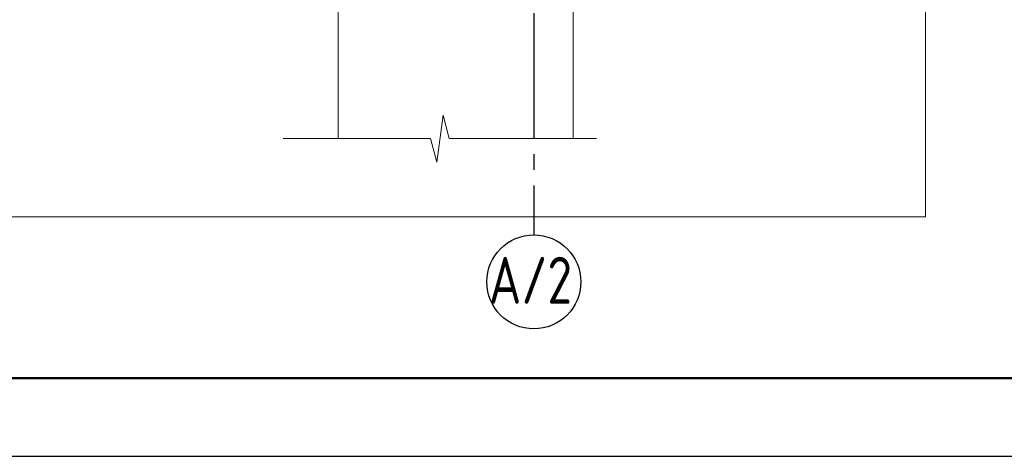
# Model space of a CAD drawing. Header units: millimetres. Extents: x 0 to 42000, y 0 to 29700.
# Tile 5 of 18: x 14975 to 21261, y 0 to 2789. Entities that reach past the tile are written whole.
import ezdxf

# ---------------------------------------------------------------- set-up
doc = ezdxf.new("R2010")
doc.units = ezdxf.units.MM
doc.linetypes.add('______5', pattern=[1100, 800, -100, 100, -100])
doc.layers.add('Standard', color=7, linetype='Continuous', lineweight=25)
doc.layers.add('Примечания', color=7, linetype='Continuous', lineweight=13)
doc.layers.add('Оси', color=7, linetype='______5')
doc.styles.add('ISOCPEUR', font='txt')

msp = doc.modelspace()

# ---------------------------------------------------------------- linework, layer by layer
at = {"layer": 'Standard', "color": 7, "linetype": 'Continuous', "lineweight": 18, "transparency": 33554687}
for p, q in [((17007.6, 3030.1), (17007.6, 2030.1)), ((18507.6, 3030.1), (18507.6, 2030.1))]:
    msp.add_line(p, q, dxfattribs=at)
at = {"layer": 'Standard', "color": 7, "linetype": 'Continuous', "lineweight": 25, "transparency": 33554687}
msp.add_lwpolyline([(0, 0), (42000, 0), (42000, 29700), (0, 29700), (0, 0)], close=True, dxfattribs=at)
at = {"layer": 'Standard', "color": 7, "linetype": 'Continuous', "lineweight": 50, "transparency": 33554687}
msp.add_lwpolyline([(2000, 29200), (41500, 29200), (41500, 500), (2000, 500), (2000, 29200)], close=True, dxfattribs=at)
at = {"layer": 'Standard', "color": 7, "linetype": 'Continuous', "lineweight": 13, "transparency": 33554687}
msp.add_lwpolyline([(23000, 29200), (2000, 29200), (2000, 500), (23000, 500), (23000, 29200)], dxfattribs=at)
at = {"layer": 'Standard', "color": 254, "linetype": 'Continuous', "lineweight": 13, "true_color": 0xc4c4ff, "transparency": 33554687}
msp.add_lwpolyline([(14507.6, 1530.1), (20757.6, 1530.1), (20757.6, 27230.1), (14507.6, 27230.1), (14507.6, 1530.1)], dxfattribs=at)
at = {"layer": 'Оси', "color": 8, "linetype": '______5', "lineweight": -3, "transparency": 33554687}
msp.add_line((18257.6, 5030.1), (18257.6, 1414), dxfattribs=at)
at = {"layer": 'Оси', "color": 7, "linetype": 'Continuous', "lineweight": -3, "transparency": 33554687}
msp.add_circle((18257.6, 1114), 300, dxfattribs=at)
at = {"layer": 'Примечания', "color": 7, "linetype": 'Continuous', "lineweight": 13, "transparency": 33554687}
for p, q in [((17637.8, 1880.1), (17677.8, 2180.1)), ((17677.8, 2180.1), (17717.8, 2030.1)), ((16657.8, 2030.1), (17597.8, 2030.1)), ((17597.8, 2030.1), (17637.8, 1880.1)), ((17717.8, 2030.1), (18657.8, 2030.1)), ((18657.8, 2030.1), (18657.8, 2030.1))]:
    msp.add_line(p, q, dxfattribs=at)

# ---------------------------------------------------------------- texts
at = {"layer": 'Оси', "color": 7, "linetype": 'Continuous', "lineweight": 25, "transparency": 33554687, "insert": (17970.1, 974), "char_height": 300, "width": 689.619, "attachment_point": 7, "style": 'ISOCPEUR'}
msp.add_mtext('\\W0.77;А/2', dxfattribs=at)

doc.saveas('drawing.dxf')
